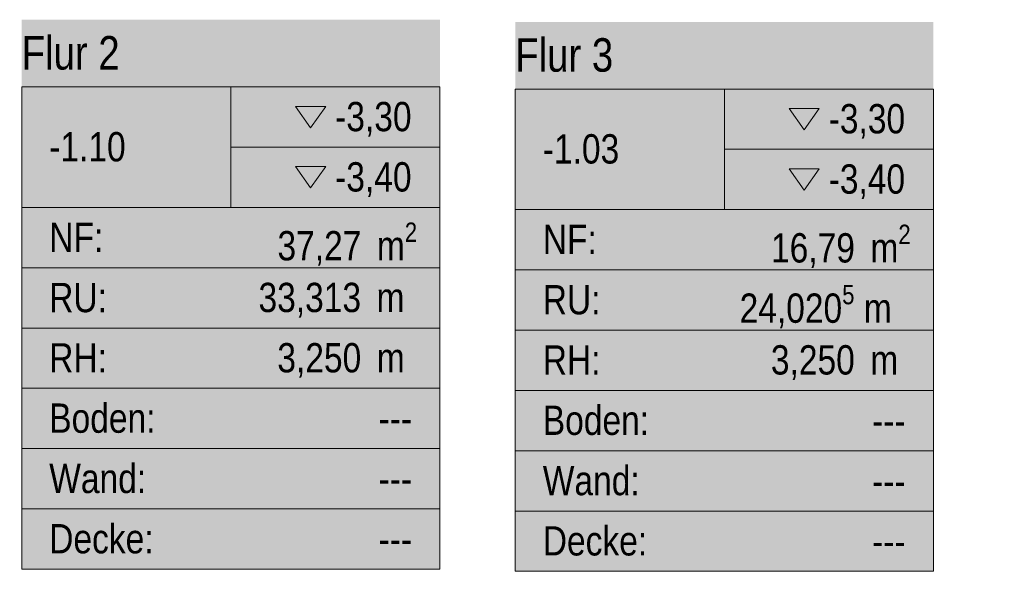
# Model space of a CAD drawing. Header units: metres. Extents: x -80 to 1923, y -189 to 69.
# Tile 29 of 149: x 48.67 to 54.56, y 56.11 to 59.41. Entities that reach past the tile are written whole.
import ezdxf
from ezdxf.enums import TextEntityAlignment as Align

# ---------------------------------------------------------------- set-up
doc = ezdxf.new("R2010")
doc.units = ezdxf.units.M
doc.header["$MEASUREMENT"] = 0
doc.layers.add('80 Raum', color=7, linetype='Continuous')
doc.styles.add('ERSTELLTER_STIL_1', font='ARIALN.TTF')
doc.styles.add('ERSTELLTER_STIL_2', font='ARIALN.TTF')

# ---------------------------------------------------------------- blocks, each defined once
blk = doc.blocks.new('Flur 2_-1.10_7_2', base_point=(39.9843, 39.5259))
at = {"layer": '80 Raum', "linetype": 'Continuous', "lineweight": 0, "true_color": 0x2a303f}
blk.add_hatch(color=169, dxfattribs=at).paths.add_polyline_path([(48.6856, 56.122), (51.1856, 56.122), (51.1856, 59.4058), (48.6856, 59.4058)])
at = {"layer": '80 Raum', "linetype": 'Continuous', "lineweight": 0, "true_color": 0x000000}
blk.add_hatch(color=18, dxfattribs=at).paths.add_polyline_path([(50.3226, 58.5276), (50.4127, 58.4002), (50.5028, 58.5276)])
at = {"layer": '80 Raum', "color": 7, "linetype": 'Continuous', "lineweight": 13}
for p, q in [((51.1856, 59.0044), (48.6856, 59.0044)), ((48.6856, 59.0044), (48.6856, 56.122)), ((48.6856, 59.0044), (51.1856, 59.0044)), ((48.6856, 58.2838), (48.6856, 59.0044)), ((49.9356, 59.0044), (49.9356, 58.2838)), ((51.1856, 56.122), (51.1856, 59.0044)), ((51.1856, 59.0044), (51.1856, 58.2838)), ((49.9356, 58.6441), (51.1856, 58.6441)), ((51.1856, 58.2838), (48.6856, 58.2838)), ((48.6856, 58.2838), (51.1856, 58.2838)), ((48.6856, 57.9235), (48.6856, 58.2838)), ((51.1856, 58.2838), (51.1856, 57.9235)), ((51.1856, 57.9235), (48.6856, 57.9235)), ((48.6856, 57.9235), (51.1856, 57.9235)), ((48.6856, 57.5632), (48.6856, 57.9235)), ((51.1856, 57.9235), (51.1856, 57.5632)), ((51.1856, 57.5632), (48.6856, 57.5632)), ((48.6856, 57.5632), (51.1856, 57.5632)), ((48.6856, 57.2029), (48.6856, 57.5632)), ((51.1856, 57.5632), (51.1856, 57.2029)), ((51.1856, 57.2029), (48.6856, 57.2029)), ((48.6856, 57.2029), (51.1856, 57.2029)), ((48.6856, 56.8426), (48.6856, 57.2029)), ((51.1856, 57.2029), (51.1856, 56.8426)), ((51.1856, 56.8426), (48.6856, 56.8426)), ((48.6856, 56.8426), (51.1856, 56.8426)), ((48.6856, 56.4823), (48.6856, 56.8426)), ((51.1856, 56.8426), (51.1856, 56.4823)), ((51.1856, 56.4823), (48.6856, 56.4823)), ((48.6856, 56.4823), (51.1856, 56.4823)), ((48.6856, 56.122), (48.6856, 56.4823)), ((51.1856, 56.4823), (51.1856, 56.122)), ((48.6856, 56.122), (51.1856, 56.122)), ((51.1856, 56.122), (48.6856, 56.122))]:
    blk.add_line(p, q, dxfattribs=at)
at = {"layer": '80 Raum', "color": 7, "linetype": 'Continuous', "lineweight": 13, "flags": 128}
for points in [[(50.3226, 58.8879), (50.4127, 58.7605), (50.5028, 58.8879)], [(50.3226, 58.5276), (50.4127, 58.4002), (50.5028, 58.5276)]]:
    blk.add_lwpolyline(points, close=True, dxfattribs=at)
at = {"layer": '80 Raum', "color": 7, "lineweight": 13, "char_height": 0.175, "attachment_point": 1, "style": 'ERSTELLTER_STIL_2'}
for s, insert in [('\\A1;{\\pql;\\pt0,0.05;\\fArial Narrow|b0|i0|c0|p0;\\W1.000000;-3,30\\fArial Narrow|b0|i0|c0|p0;\\W1.000000;\\A1{\\H.66x;\\S^  ;}\\fArial Narrow|b0|i0|c0|p0;\\W1.000000;\\fArial Narrow|b0|i0|c0|p0;\\W1.000000;\\A1{\\H.66x;\\S^  ;}}', (50.5591, 58.9143)), ('\\A1;{\\pql;\\pt0,0.05;\\fArial Narrow|b0|i0|c0|p0;\\W1.000000;-3,40\\fArial Narrow|b0|i0|c0|p0;\\W1.000000;\\A1{\\H.66x;\\S^  ;}\\fArial Narrow|b0|i0|c0|p0;\\W1.000000;\\fArial Narrow|b0|i0|c0|p0;\\W1.000000;\\A1{\\H.66x;\\S^  ;}}', (50.5591, 58.554)), ('\\A1;{\\pql;\\pt0,0.05;\\fArial Narrow|b0|i0|c0|p0;\\W1.000000;37,27\\fArial Narrow|b0|i0|c0|p0;\\W1.000000;\\A1{\\H.66x;\\S^  ;}\\fArial Narrow|b0|i0|c0|p0;\\W1.000000; m\\fArial Narrow|b0|i0|c0|p0;\\W1.000000;\\A1{\\H.66x;\\S2^  ;}}', (50.2144, 58.1937)), ('\\A1;{\\pql;\\pt0,0.05;\\fArial Narrow|b0|i0|c0|p0;\\W1.000000;33,313\\fArial Narrow|b0|i0|c0|p0;\\W1.000000;\\A1{\\H.66x;\\S^  ;}\\fArial Narrow|b0|i0|c0|p0;\\W1.000000; m\\fArial Narrow|b0|i0|c0|p0;\\W1.000000;\\A1{\\H.66x;\\S^  ;}}', (50.101, 57.8334)), ('\\A1;{\\pql;\\pt0,0.05;\\fArial Narrow|b0|i0|c0|p0;\\W1.000000;3,250\\fArial Narrow|b0|i0|c0|p0;\\W1.000000;\\A1{\\H.66x;\\S^  ;}\\fArial Narrow|b0|i0|c0|p0;\\W1.000000; m\\fArial Narrow|b0|i0|c0|p0;\\W1.000000;\\A1{\\H.66x;\\S^  ;}}', (50.2136, 57.4731))]:
    blk.add_mtext(s, dxfattribs=dict(at, insert=insert))
at = {"layer": '80 Raum', "color": 7, "lineweight": 13}
for tag, height, style, p in [('DUMMY_850', 0.2, 'ERSTELLTER_STIL_1', (51.0209, 59.3698)), ('ROOM_NAME', 0.2, 'ERSTELLTER_STIL_1', (48.6856, 59.3079)), ('ROOM_NUMBER', 0.175, 'ERSTELLTER_STIL_2', (48.8503, 58.7341)), ('measuredNetAreaCode', 0.175, 'ERSTELLTER_STIL_2', (48.8503, 58.193)), ('perimeterCode', 0.175, 'ERSTELLTER_STIL_2', (48.8503, 57.8327)), ('ceilingHeightCode', 0.175, 'ERSTELLTER_STIL_2', (48.8503, 57.4724)), ('measuredAreaCode', 0.175, 'ERSTELLTER_STIL_2', (48.8503, 57.1121)), ('DUMMY_851_0', 0.175, 'ERSTELLTER_STIL_2', (50.8186, 57.1102)), ('DUMMY_852', 0.175, 'ERSTELLTER_STIL_2', (48.8503, 56.7518)), ('DUMMY_851_1', 0.175, 'ERSTELLTER_STIL_2', (50.8186, 56.7499)), ('DUMMY_853', 0.175, 'ERSTELLTER_STIL_2', (48.8503, 56.3915)), ('DUMMY_851_2', 0.175, 'ERSTELLTER_STIL_2', (50.8186, 56.3896))]:
    blk.add_attdef(tag, text='', height=height, dxfattribs=dict(at, style=style)).set_placement(p, align=Align.TOP_LEFT)
blk = doc.blocks.new('Flur 3_-1.10_8_2', base_point=(30.803, 43.9832))
at = {"layer": '80 Raum', "linetype": 'Continuous', "lineweight": 0, "true_color": 0x2a303f}
blk.add_hatch(color=169, dxfattribs=at).paths.add_polyline_path([(45.7636, 56.115), (48.2636, 56.115), (48.2636, 59.3988), (45.7636, 59.3988)])
at = {"layer": '80 Raum', "linetype": 'Continuous', "lineweight": 0, "true_color": 0x000000}
blk.add_hatch(color=18, dxfattribs=at).paths.add_polyline_path([(47.4006, 58.5206), (47.4907, 58.3932), (47.5808, 58.5206)])
at = {"layer": '80 Raum', "color": 7, "linetype": 'Continuous', "lineweight": 13}
for p, q in [((48.2636, 58.9974), (45.7636, 58.9974)), ((45.7636, 58.9974), (45.7636, 56.115)), ((45.7636, 58.9974), (48.2636, 58.9974)), ((45.7636, 58.2768), (45.7636, 58.9974)), ((47.0136, 58.9974), (47.0136, 58.2768)), ((48.2636, 56.115), (48.2636, 58.9974)), ((48.2636, 58.9974), (48.2636, 58.2768)), ((47.0136, 58.6371), (48.2636, 58.6371)), ((48.2636, 58.2768), (45.7636, 58.2768)), ((45.7636, 58.2768), (48.2636, 58.2768)), ((45.7636, 57.9165), (45.7636, 58.2768)), ((48.2636, 58.2768), (48.2636, 57.9165)), ((48.2636, 57.9165), (45.7636, 57.9165)), ((45.7636, 57.9165), (48.2636, 57.9165)), ((45.7636, 57.5562), (45.7636, 57.9165)), ((48.2636, 57.9165), (48.2636, 57.5562)), ((48.2636, 57.5562), (45.7636, 57.5562)), ((45.7636, 57.5562), (48.2636, 57.5562)), ((45.7636, 57.1959), (45.7636, 57.5562)), ((48.2636, 57.5562), (48.2636, 57.1959)), ((48.2636, 57.1959), (45.7636, 57.1959)), ((45.7636, 57.1959), (48.2636, 57.1959)), ((45.7636, 56.8356), (45.7636, 57.1959)), ((48.2636, 57.1959), (48.2636, 56.8356)), ((48.2636, 56.8356), (45.7636, 56.8356)), ((45.7636, 56.8356), (48.2636, 56.8356)), ((45.7636, 56.4753), (45.7636, 56.8356)), ((48.2636, 56.8356), (48.2636, 56.4753)), ((48.2636, 56.4753), (45.7636, 56.4753)), ((45.7636, 56.4753), (48.2636, 56.4753)), ((45.7636, 56.115), (45.7636, 56.4753)), ((48.2636, 56.4753), (48.2636, 56.115)), ((45.7636, 56.115), (48.2636, 56.115)), ((48.2636, 56.115), (45.7636, 56.115))]:
    blk.add_line(p, q, dxfattribs=at)
at = {"layer": '80 Raum', "color": 7, "linetype": 'Continuous', "lineweight": 13, "flags": 128}
for points in [[(47.4006, 58.8809), (47.4907, 58.7535), (47.5808, 58.8809)], [(47.4006, 58.5206), (47.4907, 58.3932), (47.5808, 58.5206)]]:
    blk.add_lwpolyline(points, close=True, dxfattribs=at)
at = {"layer": '80 Raum', "color": 7, "lineweight": 13, "char_height": 0.175, "attachment_point": 1, "style": 'ERSTELLTER_STIL_2'}
for s, insert in [('\\A1;{\\pql;\\pt0,0.05;\\fArial Narrow|b0|i0|c0|p0;\\W1.000000;-3,30\\fArial Narrow|b0|i0|c0|p0;\\W1.000000;\\A1{\\H.66x;\\S^  ;}\\fArial Narrow|b0|i0|c0|p0;\\W1.000000;\\fArial Narrow|b0|i0|c0|p0;\\W1.000000;\\A1{\\H.66x;\\S^  ;}}', (47.6371, 58.9073)), ('\\A1;{\\pql;\\pt0,0.05;\\fArial Narrow|b0|i0|c0|p0;\\W1.000000;-3,40\\fArial Narrow|b0|i0|c0|p0;\\W1.000000;\\A1{\\H.66x;\\S^  ;}\\fArial Narrow|b0|i0|c0|p0;\\W1.000000;\\fArial Narrow|b0|i0|c0|p0;\\W1.000000;\\A1{\\H.66x;\\S^  ;}}', (47.6371, 58.547)), ('\\A1;{\\pql;\\pt0,0.05;\\fArial Narrow|b0|i0|c0|p0;\\W1.000000;30,90\\fArial Narrow|b0|i0|c0|p0;\\W1.000000;\\A1{\\H.66x;\\S^  ;}\\fArial Narrow|b0|i0|c0|p0;\\W1.000000; m\\fArial Narrow|b0|i0|c0|p0;\\W1.000000;\\A1{\\H.66x;\\S2^  ;}}', (47.2924, 58.1867)), ('\\A1;{\\pql;\\pt0,0.05;\\fArial Narrow|b0|i0|c0|p0;\\W1.000000;29,463\\fArial Narrow|b0|i0|c0|p0;\\W1.000000;\\A1{\\H.66x;\\S^  ;}\\fArial Narrow|b0|i0|c0|p0;\\W1.000000; m\\fArial Narrow|b0|i0|c0|p0;\\W1.000000;\\A1{\\H.66x;\\S^  ;}}', (47.179, 57.8264)), ('\\A1;{\\pql;\\pt0,0.05;\\fArial Narrow|b0|i0|c0|p0;\\W1.000000;3,250\\fArial Narrow|b0|i0|c0|p0;\\W1.000000;\\A1{\\H.66x;\\S^  ;}\\fArial Narrow|b0|i0|c0|p0;\\W1.000000; m\\fArial Narrow|b0|i0|c0|p0;\\W1.000000;\\A1{\\H.66x;\\S^  ;}}', (47.2917, 57.4661))]:
    blk.add_mtext(s, dxfattribs=dict(at, insert=insert))
at = {"layer": '80 Raum', "color": 7, "lineweight": 13}
for tag, height, style, p in [('DUMMY_850', 0.2, 'ERSTELLTER_STIL_1', (48.0989, 59.3628)), ('ROOM_NAME', 0.2, 'ERSTELLTER_STIL_1', (45.7636, 59.3009)), ('ROOM_NUMBER', 0.175, 'ERSTELLTER_STIL_2', (45.9283, 58.7272)), ('measuredNetAreaCode', 0.175, 'ERSTELLTER_STIL_2', (45.9283, 58.186)), ('perimeterCode', 0.175, 'ERSTELLTER_STIL_2', (45.9283, 57.8257)), ('ceilingHeightCode', 0.175, 'ERSTELLTER_STIL_2', (45.9283, 57.4654)), ('measuredAreaCode', 0.175, 'ERSTELLTER_STIL_2', (45.9283, 57.1051)), ('DUMMY_851_0', 0.175, 'ERSTELLTER_STIL_2', (47.8966, 57.1033)), ('DUMMY_852', 0.175, 'ERSTELLTER_STIL_2', (45.9283, 56.7448)), ('DUMMY_851_1', 0.175, 'ERSTELLTER_STIL_2', (47.8966, 56.743)), ('DUMMY_853', 0.175, 'ERSTELLTER_STIL_2', (45.9283, 56.3845)), ('DUMMY_851_2', 0.175, 'ERSTELLTER_STIL_2', (47.8966, 56.3827))]:
    blk.add_attdef(tag, text='', height=height, dxfattribs=dict(at, style=style)).set_placement(p, align=Align.TOP_LEFT)
blk = doc.blocks.new('Flur 3_-1.03_9_2', base_point=(43.6642, 33.3559))
at = {"layer": '80 Raum', "linetype": 'Continuous', "lineweight": 0, "true_color": 0x2a303f}
blk.add_hatch(color=169, dxfattribs=at).paths.add_polyline_path([(51.6354, 56.1092), (54.1354, 56.1092), (54.1354, 59.393), (51.6354, 59.393)])
at = {"layer": '80 Raum', "linetype": 'Continuous', "lineweight": 0, "true_color": 0x000000}
blk.add_hatch(color=18, dxfattribs=at).paths.add_polyline_path([(53.2725, 58.5148), (53.3625, 58.3874), (53.4526, 58.5148)])
at = {"layer": '80 Raum', "color": 7, "linetype": 'Continuous', "lineweight": 13}
for p, q in [((54.1354, 58.9915), (51.6354, 58.9915)), ((51.6354, 58.9915), (51.6354, 56.1092)), ((51.6354, 58.9915), (54.1354, 58.9915)), ((51.6354, 58.2709), (51.6354, 58.9915)), ((52.8854, 58.9915), (52.8854, 58.2709)), ((54.1354, 56.1092), (54.1354, 58.9915)), ((54.1354, 58.9915), (54.1354, 58.2709)), ((52.8854, 58.6312), (54.1354, 58.6312)), ((54.1354, 58.2709), (51.6354, 58.2709)), ((51.6354, 58.2709), (54.1354, 58.2709)), ((51.6354, 57.9106), (51.6354, 58.2709)), ((54.1354, 58.2709), (54.1354, 57.9106)), ((54.1354, 57.9106), (51.6354, 57.9106)), ((51.6354, 57.9106), (54.1354, 57.9106)), ((51.6354, 57.5504), (51.6354, 57.9106)), ((54.1354, 57.9106), (54.1354, 57.5504)), ((54.1354, 57.5504), (51.6354, 57.5504)), ((51.6354, 57.5504), (54.1354, 57.5504)), ((51.6354, 57.1901), (51.6354, 57.5504)), ((54.1354, 57.5504), (54.1354, 57.1901)), ((54.1354, 57.1901), (51.6354, 57.1901)), ((51.6354, 57.1901), (54.1354, 57.1901)), ((51.6354, 56.8298), (51.6354, 57.1901)), ((54.1354, 57.1901), (54.1354, 56.8298)), ((54.1354, 56.8298), (51.6354, 56.8298)), ((51.6354, 56.8298), (54.1354, 56.8298)), ((51.6354, 56.4695), (51.6354, 56.8298)), ((54.1354, 56.8298), (54.1354, 56.4695)), ((54.1354, 56.4695), (51.6354, 56.4695)), ((51.6354, 56.4695), (54.1354, 56.4695)), ((51.6354, 56.1092), (51.6354, 56.4695)), ((54.1354, 56.4695), (54.1354, 56.1092)), ((51.6354, 56.1092), (54.1354, 56.1092)), ((54.1354, 56.1092), (51.6354, 56.1092))]:
    blk.add_line(p, q, dxfattribs=at)
at = {"layer": '80 Raum', "color": 7, "linetype": 'Continuous', "lineweight": 13, "flags": 128}
for points in [[(53.2725, 58.8751), (53.3625, 58.7477), (53.4526, 58.8751)], [(53.2725, 58.5148), (53.3625, 58.3874), (53.4526, 58.5148)]]:
    blk.add_lwpolyline(points, close=True, dxfattribs=at)
at = {"layer": '80 Raum', "color": 7, "lineweight": 13, "char_height": 0.175, "attachment_point": 1, "style": 'ERSTELLTER_STIL_2'}
for s, insert in [('\\A1;{\\pql;\\pt0,0.05;\\fArial Narrow|b0|i0|c0|p0;\\W1.000000;-3,30\\fArial Narrow|b0|i0|c0|p0;\\W1.000000;\\A1{\\H.66x;\\S^  ;}\\fArial Narrow|b0|i0|c0|p0;\\W1.000000;\\fArial Narrow|b0|i0|c0|p0;\\W1.000000;\\A1{\\H.66x;\\S^  ;}}', (53.509, 58.9015)), ('\\A1;{\\pql;\\pt0,0.05;\\fArial Narrow|b0|i0|c0|p0;\\W1.000000;-3,40\\fArial Narrow|b0|i0|c0|p0;\\W1.000000;\\A1{\\H.66x;\\S^  ;}\\fArial Narrow|b0|i0|c0|p0;\\W1.000000;\\fArial Narrow|b0|i0|c0|p0;\\W1.000000;\\A1{\\H.66x;\\S^  ;}}', (53.509, 58.5412)), ('\\A1;{\\pql;\\pt0,0.05;\\fArial Narrow|b0|i0|c0|p0;\\W1.000000;16,79\\fArial Narrow|b0|i0|c0|p0;\\W1.000000;\\A1{\\H.66x;\\S^  ;}\\fArial Narrow|b0|i0|c0|p0;\\W1.000000; m\\fArial Narrow|b0|i0|c0|p0;\\W1.000000;\\A1{\\H.66x;\\S2^  ;}}', (53.1643, 58.1809)), ('\\A1;{\\pql;\\pt0,0.05;\\fArial Narrow|b0|i0|c0|p0;\\W1.000000;24,020\\fArial Narrow|b0|i0|c0|p0;\\W1.000000;\\A1{\\H.66x;\\S5^  ;}\\fArial Narrow|b0|i0|c0|p0;\\W1.000000; m\\fArial Narrow|b0|i0|c0|p0;\\W1.000000;\\A1{\\H.66x;\\S^  ;}}', (52.9765, 57.8206)), ('\\A1;{\\pql;\\pt0,0.05;\\fArial Narrow|b0|i0|c0|p0;\\W1.000000;3,250\\fArial Narrow|b0|i0|c0|p0;\\W1.000000;\\A1{\\H.66x;\\S^  ;}\\fArial Narrow|b0|i0|c0|p0;\\W1.000000; m\\fArial Narrow|b0|i0|c0|p0;\\W1.000000;\\A1{\\H.66x;\\S^  ;}}', (53.1635, 57.4603))]:
    blk.add_mtext(s, dxfattribs=dict(at, insert=insert))
at = {"layer": '80 Raum', "color": 7, "lineweight": 13}
for tag, height, style, p in [('DUMMY_850', 0.2, 'ERSTELLTER_STIL_1', (53.9707, 59.357)), ('ROOM_NAME', 0.2, 'ERSTELLTER_STIL_1', (51.6354, 59.2951)), ('ROOM_NUMBER', 0.175, 'ERSTELLTER_STIL_2', (51.8002, 58.7213)), ('measuredNetAreaCode', 0.175, 'ERSTELLTER_STIL_2', (51.8002, 58.1801)), ('perimeterCode', 0.175, 'ERSTELLTER_STIL_2', (51.8002, 57.8198)), ('ceilingHeightCode', 0.175, 'ERSTELLTER_STIL_2', (51.8002, 57.4596)), ('measuredAreaCode', 0.175, 'ERSTELLTER_STIL_2', (51.8002, 57.0993)), ('DUMMY_851_0', 0.175, 'ERSTELLTER_STIL_2', (53.7684, 57.0974)), ('DUMMY_852', 0.175, 'ERSTELLTER_STIL_2', (51.8002, 56.739)), ('DUMMY_851_1', 0.175, 'ERSTELLTER_STIL_2', (53.7684, 56.7371)), ('DUMMY_853', 0.175, 'ERSTELLTER_STIL_2', (51.8002, 56.3787)), ('DUMMY_851_2', 0.175, 'ERSTELLTER_STIL_2', (53.7684, 56.3768))]:
    blk.add_attdef(tag, text='', height=height, dxfattribs=dict(at, style=style)).set_placement(p, align=Align.TOP_LEFT)

msp = doc.modelspace()

# ---------------------------------------------------------------- block references
at = {"layer": '80 Raum', "color": 7, "linetype": 'Continuous', "lineweight": 13}
ref = msp.add_blockref('Flur 3_-1.10_8_2', (30.803, 43.9832), dxfattribs=at)
ref.add_attrib('ROOM_NAME', 'Flur 3', dxfattribs={"color": 7, "lineweight": 13, "height": 0.2, "style": 'ERSTELLTER_STIL_1'}).set_placement((45.7636, 59.3009), align=Align.TOP_LEFT)
ref.add_attrib('ROOM_NUMBER', '-1.10', dxfattribs={"color": 7, "lineweight": 13, "height": 0.175, "style": 'ERSTELLTER_STIL_2'}).set_placement((45.9283, 58.7272), align=Align.TOP_LEFT)
ref.add_attrib('measuredAreaCode', 'Boden: ', dxfattribs={"color": 7, "lineweight": 13, "height": 0.175, "style": 'ERSTELLTER_STIL_2'}).set_placement((45.9283, 57.1051), align=Align.TOP_LEFT)
ref.add_attrib('measuredNetAreaCode', 'NF: ', dxfattribs={"color": 7, "lineweight": 13, "height": 0.175, "style": 'ERSTELLTER_STIL_2'}).set_placement((45.9283, 58.186), align=Align.TOP_LEFT)
ref.add_attrib('perimeterCode', 'RU: ', dxfattribs={"color": 7, "lineweight": 13, "height": 0.175, "style": 'ERSTELLTER_STIL_2'}).set_placement((45.9283, 57.8257), align=Align.TOP_LEFT)
ref.add_attrib('ceilingHeightCode', 'RH: ', dxfattribs={"color": 7, "lineweight": 13, "height": 0.175, "style": 'ERSTELLTER_STIL_2'}).set_placement((45.9283, 57.4654), align=Align.TOP_LEFT)
ref.add_attrib('DUMMY_851', '---', dxfattribs={"color": 7, "lineweight": 13, "height": 0.175, "style": 'ERSTELLTER_STIL_2'}).set_placement((47.8966, 57.1033), align=Align.TOP_LEFT)
ref.add_attrib('DUMMY_851_1', '---', dxfattribs={"color": 7, "lineweight": 13, "height": 0.175, "style": 'ERSTELLTER_STIL_2'}).set_placement((47.8966, 56.743), align=Align.TOP_LEFT)
ref.add_attrib('DUMMY_851_2', '---', dxfattribs={"color": 7, "lineweight": 13, "height": 0.175, "style": 'ERSTELLTER_STIL_2'}).set_placement((47.8966, 56.3827), align=Align.TOP_LEFT)
ref.add_attrib('DUMMY_852', 'Wand: ', dxfattribs={"color": 7, "lineweight": 13, "height": 0.175, "style": 'ERSTELLTER_STIL_2'}).set_placement((45.9283, 56.7448), align=Align.TOP_LEFT)
ref.add_attrib('DUMMY_853', 'Decke: ', dxfattribs={"color": 7, "lineweight": 13, "height": 0.175, "style": 'ERSTELLTER_STIL_2'}).set_placement((45.9283, 56.3845), align=Align.TOP_LEFT)
ref = msp.add_blockref('Flur 2_-1.10_7_2', (39.9843, 39.5259), dxfattribs=at)
ref.add_attrib('ROOM_NAME', 'Flur 2', dxfattribs={"color": 7, "lineweight": 13, "height": 0.2, "style": 'ERSTELLTER_STIL_1'}).set_placement((48.6856, 59.3079), align=Align.TOP_LEFT)
ref.add_attrib('ROOM_NUMBER', '-1.10', dxfattribs={"color": 7, "lineweight": 13, "height": 0.175, "style": 'ERSTELLTER_STIL_2'}).set_placement((48.8503, 58.7341), align=Align.TOP_LEFT)
ref.add_attrib('measuredAreaCode', 'Boden: ', dxfattribs={"color": 7, "lineweight": 13, "height": 0.175, "style": 'ERSTELLTER_STIL_2'}).set_placement((48.8503, 57.1121), align=Align.TOP_LEFT)
ref.add_attrib('measuredNetAreaCode', 'NF: ', dxfattribs={"color": 7, "lineweight": 13, "height": 0.175, "style": 'ERSTELLTER_STIL_2'}).set_placement((48.8503, 58.193), align=Align.TOP_LEFT)
ref.add_attrib('perimeterCode', 'RU: ', dxfattribs={"color": 7, "lineweight": 13, "height": 0.175, "style": 'ERSTELLTER_STIL_2'}).set_placement((48.8503, 57.8327), align=Align.TOP_LEFT)
ref.add_attrib('ceilingHeightCode', 'RH: ', dxfattribs={"color": 7, "lineweight": 13, "height": 0.175, "style": 'ERSTELLTER_STIL_2'}).set_placement((48.8503, 57.4724), align=Align.TOP_LEFT)
ref.add_attrib('DUMMY_851', '---', dxfattribs={"color": 7, "lineweight": 13, "height": 0.175, "style": 'ERSTELLTER_STIL_2'}).set_placement((50.8186, 57.1102), align=Align.TOP_LEFT)
ref.add_attrib('DUMMY_851_1', '---', dxfattribs={"color": 7, "lineweight": 13, "height": 0.175, "style": 'ERSTELLTER_STIL_2'}).set_placement((50.8186, 56.7499), align=Align.TOP_LEFT)
ref.add_attrib('DUMMY_851_2', '---', dxfattribs={"color": 7, "lineweight": 13, "height": 0.175, "style": 'ERSTELLTER_STIL_2'}).set_placement((50.8186, 56.3896), align=Align.TOP_LEFT)
ref.add_attrib('DUMMY_852', 'Wand: ', dxfattribs={"color": 7, "lineweight": 13, "height": 0.175, "style": 'ERSTELLTER_STIL_2'}).set_placement((48.8503, 56.7518), align=Align.TOP_LEFT)
ref.add_attrib('DUMMY_853', 'Decke: ', dxfattribs={"color": 7, "lineweight": 13, "height": 0.175, "style": 'ERSTELLTER_STIL_2'}).set_placement((48.8503, 56.3915), align=Align.TOP_LEFT)
ref = msp.add_blockref('Flur 3_-1.03_9_2', (43.6642, 33.3559), dxfattribs=at)
ref.add_attrib('ROOM_NAME', 'Flur 3', dxfattribs={"color": 7, "lineweight": 13, "height": 0.2, "style": 'ERSTELLTER_STIL_1'}).set_placement((51.6354, 59.2951), align=Align.TOP_LEFT)
ref.add_attrib('ROOM_NUMBER', '-1.03', dxfattribs={"color": 7, "lineweight": 13, "height": 0.175, "style": 'ERSTELLTER_STIL_2'}).set_placement((51.8002, 58.7213), align=Align.TOP_LEFT)
ref.add_attrib('measuredAreaCode', 'Boden: ', dxfattribs={"color": 7, "lineweight": 13, "height": 0.175, "style": 'ERSTELLTER_STIL_2'}).set_placement((51.8002, 57.0993), align=Align.TOP_LEFT)
ref.add_attrib('measuredNetAreaCode', 'NF: ', dxfattribs={"color": 7, "lineweight": 13, "height": 0.175, "style": 'ERSTELLTER_STIL_2'}).set_placement((51.8002, 58.1801), align=Align.TOP_LEFT)
ref.add_attrib('perimeterCode', 'RU: ', dxfattribs={"color": 7, "lineweight": 13, "height": 0.175, "style": 'ERSTELLTER_STIL_2'}).set_placement((51.8002, 57.8198), align=Align.TOP_LEFT)
ref.add_attrib('ceilingHeightCode', 'RH: ', dxfattribs={"color": 7, "lineweight": 13, "height": 0.175, "style": 'ERSTELLTER_STIL_2'}).set_placement((51.8002, 57.4596), align=Align.TOP_LEFT)
ref.add_attrib('DUMMY_851', '---', dxfattribs={"color": 7, "lineweight": 13, "height": 0.175, "style": 'ERSTELLTER_STIL_2'}).set_placement((53.7684, 57.0974), align=Align.TOP_LEFT)
ref.add_attrib('DUMMY_851_1', '---', dxfattribs={"color": 7, "lineweight": 13, "height": 0.175, "style": 'ERSTELLTER_STIL_2'}).set_placement((53.7684, 56.7371), align=Align.TOP_LEFT)
ref.add_attrib('DUMMY_851_2', '---', dxfattribs={"color": 7, "lineweight": 13, "height": 0.175, "style": 'ERSTELLTER_STIL_2'}).set_placement((53.7684, 56.3768), align=Align.TOP_LEFT)
ref.add_attrib('DUMMY_852', 'Wand: ', dxfattribs={"color": 7, "lineweight": 13, "height": 0.175, "style": 'ERSTELLTER_STIL_2'}).set_placement((51.8002, 56.739), align=Align.TOP_LEFT)
ref.add_attrib('DUMMY_853', 'Decke: ', dxfattribs={"color": 7, "lineweight": 13, "height": 0.175, "style": 'ERSTELLTER_STIL_2'}).set_placement((51.8002, 56.3787), align=Align.TOP_LEFT)

doc.saveas('drawing.dxf')
